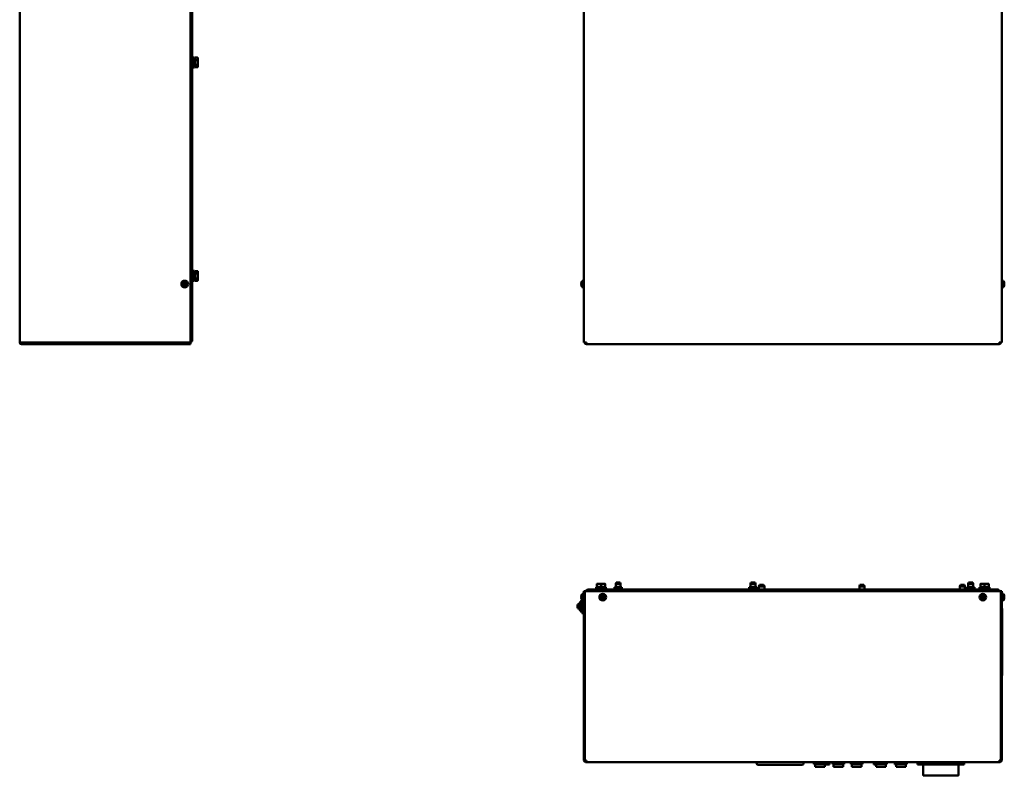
# Model space of a CAD drawing. Header units: millimetres. Extents: x 650 to 2567, y 247 to 2053.
# Tile 1 of 7: x 666 to 1842, y 247 to 1150. Entities that reach past the tile are written whole.
import ezdxf

# ---------------------------------------------------------------- set-up
doc = ezdxf.new("R2010")
doc.units = ezdxf.units.MM
doc.header["$LTSCALE"] = 7.692308
doc.layers.add('Видимый контур (ГОСТ)', color=7, linetype='Continuous', lineweight=50)

msp = doc.modelspace()

# ---------------------------------------------------------------- linework, layer by layer
at = {"layer": 'Видимый контур (ГОСТ)'}
for p, q in [((665.7, 764.3), (665.7, 1580.3)), ((871.7, 1579), (871.7, 767)), ((1339.4, 764.3), (1339.4, 1580.3)), ((1838.4, 1580.3), (1838.4, 764.3)), ((869.7, 1295.3), (869.7, 764.3)), ((873.3, 1105), (871.7, 1105)), ((873.3, 1093), (873.3, 1105)), ((873.3, 1104.9), (874.6, 1104.9)), ((874.6, 1100), (873.3, 1099.3)), ((873.3, 1098.8), (874.6, 1099.5)), ((874.6, 1104.9), (874.6, 1100)), ((875.1, 1103.4), (874.6, 1103.4)), ((874.6, 1100), (874.6, 1099.5)), ((874.6, 1099.5), (874.6, 1093.1)), ((875.1, 1094.7), (874.6, 1094.7)), ((875.1, 1104.8), (878.1, 1104.8)), ((875.1, 1101.9), (875.1, 1104.8)), ((875.1, 1101.9), (878.1, 1101.9)), ((875.1, 1096.1), (875.1, 1101.9)), ((875.1, 1096.1), (878.1, 1096.1)), ((875.1, 1093.2), (875.1, 1096.1)), ((878.6, 1104), (878.1, 1104.8)), ((878.6, 1094), (878.1, 1093.2)), ((878.6, 1103.3), (878.6, 1104)), ((878.6, 1099), (878.6, 1103.3)), ((878.6, 1094.7), (878.6, 1099)), ((878.6, 1094), (878.6, 1094.7)), ((873.3, 1093), (871.7, 1093)), ((873.3, 1093.1), (874.6, 1093.1)), ((875.1, 1093.2), (878.1, 1093.2)), ((873.3, 850), (871.7, 850)), ((873.3, 838), (873.3, 850)), ((873.3, 849.9), (874.6, 849.9)), ((874.6, 849.9), (874.6, 845)), ((875.1, 848.4), (874.6, 848.4)), ((875.1, 849.8), (878.1, 849.8)), ((875.1, 846.9), (875.1, 849.8)), ((875.1, 846.9), (878.1, 846.9)), ((875.1, 841.1), (875.1, 846.9)), ((878.6, 849), (878.1, 849.8)), ((878.6, 848.3), (878.6, 849)), ((878.6, 844), (878.6, 848.3)), ((860.6, 835), (861.5, 835)), ((861.5, 835), (862, 835.5)), ((862.3, 835.3), (861.6, 834.7)), ((862, 835.5), (862, 836.4)), ((863.2, 835.2), (862.2, 835.2)), ((862.3, 836.2), (862.3, 835.4)), ((862.3, 835.3), (862.3, 835.4)), ((863, 835.4), (863, 836.2)), ((863.1, 835.3), (863, 835.4)), ((863.7, 834.7), (863.1, 835.3)), ((863.4, 836.4), (863.4, 835.5)), ((863.4, 835.5), (863.8, 835)), ((863.8, 835), (864.7, 835)), ((873.3, 838), (871.7, 838)), ((874.6, 845), (873.3, 844.3)), ((873.3, 843.8), (874.6, 844.5)), ((873.3, 838.1), (874.6, 838.1)), ((874.6, 845), (874.6, 844.5)), ((874.6, 844.5), (874.6, 838.1)), ((875.1, 839.7), (874.6, 839.7)), ((875.1, 841.1), (878.1, 841.1)), ((875.1, 838.2), (875.1, 841.1)), ((875.1, 838.2), (878.1, 838.2)), ((878.6, 839), (878.1, 838.2)), ((878.6, 839.7), (878.6, 844)), ((878.6, 839), (878.6, 839.7)), ((1336.3, 835), (1336.5, 835)), ((1336.5, 836.4), (1336.5, 836.4)), ((1337.4, 838.1), (1339.4, 838.3)), ((1337.4, 830.5), (1337.4, 838.1)), ((1840.4, 838.1), (1838.4, 838.3)), ((1840.4, 838.1), (1840.4, 830.5)), ((1841.3, 836.4), (1841.3, 836.4)), ((1841.3, 835), (1841.5, 835)), ((861.5, 833.6), (860.6, 833.6)), ((861.6, 834.7), (860.7, 834.7)), ((860.7, 833.9), (861.6, 833.9)), ((862, 833.1), (861.5, 833.6)), ((861.6, 834.7), (861.6, 834.7)), ((861.6, 833.9), (861.6, 833.9)), ((861.6, 833.9), (862.3, 833.3)), ((861.7, 834.8), (861.7, 833.8)), ((862, 832.2), (862, 833.1)), ((862.2, 833.4), (863.2, 833.4)), ((862.3, 833.3), (862.3, 832.4)), ((862.3, 833.3), (862.3, 833.3)), ((863, 832.4), (863, 833.3)), ((863.1, 833.3), (863, 833.3)), ((863.1, 833.3), (863.7, 833.9)), ((863.8, 833.6), (863.4, 833.1)), ((863.4, 833.1), (863.4, 832.2)), ((863.6, 833.8), (863.6, 834.8)), ((864.6, 834.7), (863.7, 834.7)), ((863.7, 834.7), (863.7, 834.7)), ((863.7, 833.9), (864.6, 833.9)), ((863.7, 833.9), (863.7, 833.9)), ((864.7, 833.6), (863.8, 833.6)), ((1336.5, 833.6), (1336.3, 833.6)), ((1336.5, 832.2), (1336.5, 832.2)), ((1337.4, 830.5), (1339.4, 830.3)), ((1840.4, 830.5), (1838.4, 830.3)), ((1841.5, 833.6), (1841.3, 833.6)), ((1841.3, 832.2), (1841.3, 832.2)), ((667.7, 764.3), (665.7, 764.3)), ((667.7, 764.3), (667.7, 762.3)), ((667.7, 764.3), (869.7, 764.3)), ((869.7, 767), (871.7, 767)), ((869.7, 762.3), (869.7, 764.3)), ((1341.4, 764.3), (1339.4, 764.3)), ((1341.4, 764.3), (1342.4, 764.3)), ((1342.4, 762.3), (1342.4, 764.3)), ((1835.3, 764.3), (1836.4, 764.3)), ((1835.3, 764.3), (1835.3, 762.3)), ((1838.4, 764.3), (1836.4, 764.3)), ((869.7, 762.3), (667.7, 762.3)), ((1835.3, 762.3), (1342.4, 762.3)), ((1365.9, 470.8), (1353.9, 470.8)), ((1353.9, 470.8), (1353.9, 469.2)), ((1354, 472.1), (1365.7, 472.1)), ((1354, 470.8), (1354, 472.1)), ((1357.4, 476.1), (1354.9, 476.1)), ((1354.9, 472.6), (1354.9, 475.7)), ((1359.9, 472.6), (1354.9, 472.6)), ((1355.5, 472.6), (1355.5, 472.1)), ((1362.4, 476.1), (1357.4, 476.1)), ((1359.9, 472.6), (1359.9, 475.7)), ((1364.9, 472.6), (1359.9, 472.6)), ((1364.9, 476.1), (1362.4, 476.1)), ((1364.2, 472.6), (1364.2, 472.1)), ((1364.9, 472.6), (1364.9, 475.7)), ((1365.7, 472.1), (1365.8, 472.1)), ((1365.8, 472.1), (1365.8, 472.1)), ((1365.8, 471.3), (1365.8, 472.1)), ((1365.9, 470.8), (1365.9, 469.2)), ((1384.9, 472.2), (1375.9, 472.2)), ((1375.9, 472.2), (1375.9, 470.2)), ((1377.9, 477.7), (1377.4, 475.7)), ((1383.3, 475.7), (1377.4, 475.7)), ((1377.4, 475.7), (1377.4, 472.2)), ((1377.9, 477.7), (1382.8, 477.7)), ((1382.8, 477.7), (1383.3, 475.7)), ((1383.3, 475.7), (1383.3, 472.2)), ((1384.9, 472.2), (1384.9, 470.2)), ((1545.9, 472.2), (1536.9, 472.2)), ((1536.9, 472.2), (1536.9, 470.2)), ((1538.9, 477.7), (1538.4, 475.7)), ((1544.3, 475.7), (1538.4, 475.7)), ((1538.4, 475.7), (1538.4, 472.2)), ((1538.9, 477.7), (1543.8, 477.7)), ((1543.8, 477.7), (1544.3, 475.7)), ((1544.3, 475.7), (1544.3, 472.2)), ((1545.9, 472.2), (1545.9, 470.2)), ((1549, 474.8), (1548.5, 472.8)), ((1553.7, 472.8), (1548.5, 472.8)), ((1548.5, 472.8), (1548.5, 469.3)), ((1549, 474.8), (1553.9, 474.8)), ((1555.1, 473.7), (1553.3, 473.7)), ((1553.6, 474), (1554.7, 474)), ((1553.9, 474.8), (1554.1, 474)), ((1554.7, 474), (1555.1, 473.7)), ((1555.1, 469.3), (1555.1, 473.7)), ((1669, 474.8), (1668.5, 472.8)), ((1674.4, 472.8), (1668.5, 472.8)), ((1668.5, 472.8), (1668.5, 469.3)), ((1669, 474.8), (1673.9, 474.8)), ((1673.9, 474.8), (1674.4, 472.8)), ((1674.4, 472.8), (1674.4, 469.3)), ((1789, 474.8), (1788.5, 472.8)), ((1794.4, 472.8), (1788.5, 472.8)), ((1788.5, 472.8), (1788.5, 469.3)), ((1789, 474.8), (1793.9, 474.8)), ((1793.9, 474.8), (1794.4, 472.8)), ((1794.4, 472.8), (1794.4, 469.3)), ((1805.9, 472.2), (1796.9, 472.2)), ((1796.9, 472.2), (1796.9, 470.2)), ((1798.9, 477.7), (1798.4, 475.7)), ((1804.3, 475.7), (1798.4, 475.7)), ((1798.4, 475.7), (1798.4, 472.2)), ((1798.9, 477.7), (1803.8, 477.7)), ((1803.8, 477.7), (1804.3, 475.7)), ((1804.3, 475.7), (1804.3, 472.2)), ((1805.9, 472.2), (1805.9, 470.2)), ((1823.9, 470.8), (1811.9, 470.8)), ((1811.9, 470.8), (1811.9, 469.2)), ((1812, 472.1), (1823.7, 472.1)), ((1812, 470.8), (1812, 472.1)), ((1815.4, 476.1), (1812.9, 476.1)), ((1812.9, 472.6), (1812.9, 475.7)), ((1817.9, 472.6), (1812.9, 472.6)), ((1813.5, 472.6), (1813.5, 472.1)), ((1820.4, 476.1), (1815.4, 476.1)), ((1817.9, 472.6), (1817.9, 475.7)), ((1822.9, 472.6), (1817.9, 472.6)), ((1822.9, 476.1), (1820.4, 476.1)), ((1822.2, 472.6), (1822.2, 472.1)), ((1822.9, 472.6), (1822.9, 475.7)), ((1823.7, 472.1), (1823.8, 472.1)), ((1823.8, 472.1), (1823.8, 472.1)), ((1823.8, 471.3), (1823.8, 472.1)), ((1823.9, 470.8), (1823.9, 469.2)), ((1336.3, 460.9), (1336.5, 460.9)), ((1336.5, 459.5), (1336.3, 459.5)), ((1336.5, 462.3), (1336.5, 462.3)), ((1337.4, 464.1), (1339.4, 464.2)), ((1337.4, 456.6), (1337.4, 464.1)), ((1339.4, 467.2), (1340.4, 467.2)), ((1339.4, 265.2), (1339.4, 467.2)), ((1340.4, 265.2), (1340.4, 467.2)), ((1342.4, 467.2), (1340.4, 467.2)), ((1340.4, 467.2), (1340.4, 265.2)), ((1340.4, 463.2), (1340.4, 463.2)), ((1342.4, 467.2), (1835.3, 467.2)), ((1343.9, 469.2), (1343.9, 467.2)), ((1343.9, 469.2), (1833.9, 469.2)), ((1359.8, 460.9), (1360.7, 460.9)), ((1360.7, 459.5), (1359.8, 459.5)), ((1360.8, 460.6), (1359.9, 460.6)), ((1359.9, 459.9), (1360.8, 459.9)), ((1360.7, 460.9), (1361.2, 461.4)), ((1361.2, 459.1), (1360.7, 459.5)), ((1361.5, 461.3), (1360.8, 460.6)), ((1360.8, 460.6), (1360.8, 460.6)), ((1360.8, 459.8), (1360.8, 459.9)), ((1360.8, 459.8), (1361.5, 459.2)), ((1361, 460.7), (1361, 459.7)), ((1361.2, 461.4), (1361.2, 462.3)), ((1361.2, 458.2), (1361.2, 459.1)), ((1362.4, 461.2), (1361.4, 461.2)), ((1361.4, 459.3), (1362.4, 459.3)), ((1361.5, 462.2), (1361.5, 461.3)), ((1361.5, 461.3), (1361.5, 461.3)), ((1361.5, 459.2), (1361.5, 458.3)), ((1361.5, 459.2), (1361.5, 459.2)), ((1362.3, 461.3), (1362.3, 462.2)), ((1362.9, 460.6), (1362.3, 461.3)), ((1362.3, 461.3), (1362.3, 461.3)), ((1362.3, 459.2), (1362.9, 459.8)), ((1362.3, 458.3), (1362.3, 459.2)), ((1362.3, 459.2), (1362.3, 459.2)), ((1362.6, 462.3), (1362.6, 461.4)), ((1362.6, 461.4), (1363, 460.9)), ((1363, 459.5), (1362.6, 459.1)), ((1362.6, 459.1), (1362.6, 458.2)), ((1362.8, 459.7), (1362.8, 460.7)), ((1363.8, 460.6), (1362.9, 460.6)), ((1362.9, 460.6), (1362.9, 460.6)), ((1362.9, 459.9), (1363.8, 459.9)), ((1362.9, 459.8), (1362.9, 459.9)), ((1363, 460.9), (1364, 460.9)), ((1364, 459.5), (1363, 459.5)), ((1375.9, 470.2), (1384.9, 470.2)), ((1377.4, 470.2), (1377.4, 469.2)), ((1383.3, 470.2), (1383.3, 469.2)), ((1536.9, 470.2), (1545.9, 470.2)), ((1538.4, 470.2), (1538.4, 469.2)), ((1544.3, 470.2), (1544.3, 469.2)), ((1555.9, 469.3), (1546.9, 469.3)), ((1546.9, 469.3), (1546.9, 469.2)), ((1555.9, 469.3), (1555.9, 469.2)), ((1675.9, 469.3), (1666.9, 469.3)), ((1666.9, 469.3), (1666.9, 469.2)), ((1675.9, 469.3), (1675.9, 469.2)), ((1795.9, 469.3), (1786.9, 469.3)), ((1786.9, 469.3), (1786.9, 469.2)), ((1795.9, 469.3), (1795.9, 469.2)), ((1796.9, 470.2), (1805.9, 470.2)), ((1798.4, 470.2), (1798.4, 469.2)), ((1804.3, 470.2), (1804.3, 469.2)), ((1813.8, 460.9), (1814.7, 460.9)), ((1814.7, 459.5), (1813.8, 459.5)), ((1814.8, 460.6), (1813.9, 460.6)), ((1813.9, 459.9), (1814.8, 459.9)), ((1814.7, 460.9), (1815.2, 461.4)), ((1815.2, 459.1), (1814.7, 459.5)), ((1815.5, 461.3), (1814.8, 460.6)), ((1814.8, 460.6), (1814.8, 460.6)), ((1814.8, 459.8), (1814.8, 459.9)), ((1814.8, 459.8), (1815.5, 459.2)), ((1815, 460.7), (1815, 459.7)), ((1815.2, 461.4), (1815.2, 462.3)), ((1815.2, 458.2), (1815.2, 459.1)), ((1816.4, 461.2), (1815.4, 461.2)), ((1815.4, 459.3), (1816.4, 459.3)), ((1815.5, 462.2), (1815.5, 461.3)), ((1815.5, 461.3), (1815.5, 461.3)), ((1815.5, 459.2), (1815.5, 458.3)), ((1815.5, 459.2), (1815.5, 459.2)), ((1816.3, 461.3), (1816.3, 462.2)), ((1816.9, 460.6), (1816.3, 461.3)), ((1816.3, 461.3), (1816.3, 461.3)), ((1816.3, 459.2), (1816.9, 459.8)), ((1816.3, 458.3), (1816.3, 459.2)), ((1816.3, 459.2), (1816.3, 459.2)), ((1816.6, 462.3), (1816.6, 461.4)), ((1816.6, 461.4), (1817, 460.9)), ((1817, 459.5), (1816.6, 459.1)), ((1816.6, 459.1), (1816.6, 458.2)), ((1816.8, 459.7), (1816.8, 460.7)), ((1817.8, 460.6), (1816.9, 460.6)), ((1816.9, 460.6), (1816.9, 460.6)), ((1816.9, 459.9), (1817.8, 459.9)), ((1816.9, 459.8), (1816.9, 459.9)), ((1817, 460.9), (1818, 460.9)), ((1818, 459.5), (1817, 459.5)), ((1833.9, 467.2), (1833.9, 469.2)), ((1837.3, 467.2), (1835.3, 467.2)), ((1837.3, 467.2), (1837.3, 265.2)), ((1837.4, 462.1), (1837.3, 462.2)), ((1837.4, 467.2), (1838.4, 467.2)), ((1837.4, 265.2), (1837.4, 467.2)), ((1838.4, 467.2), (1838.4, 265.2)), ((1840.4, 464.1), (1838.4, 464.2)), ((1840.4, 464.1), (1840.4, 456.4)), ((1841.3, 462.3), (1841.3, 462.3)), ((1841.3, 460.9), (1841.5, 460.9)), ((1841.5, 459.5), (1841.3, 459.5)), ((1331.9, 451.4), (1331.9, 447.1)), ((1333.5, 451.4), (1331.9, 451.4)), ((1333.5, 447.1), (1331.9, 447.1)), ((1333.5, 453.2), (1333.5, 445.3)), ((1335.1, 453.2), (1333.5, 453.2)), ((1335.1, 455), (1335.1, 443.5)), ((1336.7, 455), (1335.1, 455)), ((1336.5, 458.2), (1336.5, 458.1)), ((1336.7, 456.6), (1336.7, 441.8)), ((1338.3, 456.6), (1336.7, 456.6)), ((1338.3, 458.5), (1338.3, 439.9)), ((1339.4, 458.5), (1338.3, 458.5)), ((1837.4, 458.4), (1837.3, 458.3)), ((1840.4, 456.4), (1838.4, 456.2)), ((1841.3, 458.1), (1841.3, 458.2)), ((1335.1, 445.3), (1333.5, 445.3)), ((1336.7, 443.5), (1335.1, 443.5)), ((1338.3, 441.8), (1336.7, 441.8)), ((1339.4, 439.9), (1338.3, 439.9)), ((1340.4, 435.2), (1340.4, 435.2)), ((1838.4, 446.7), (1838.9, 446.7)), ((1838.9, 446.7), (1838.9, 443.7)), ((1838.9, 369.7), (1838.9, 443.7)), ((1838.4, 366.7), (1838.9, 366.7)), ((1838.9, 369.7), (1838.9, 366.7)), ((1340.4, 265.2), (1342.4, 265.2)), ((1341.4, 264.2), (1342.4, 264.2)), ((1342.4, 263.2), (1341.4, 263.2)), ((1342.4, 263.2), (1342.4, 265.2)), ((1835.3, 263.2), (1342.4, 263.2)), ((1545.7, 263.2), (1545.7, 261.8)), ((1599.7, 259.8), (1547.7, 259.8)), ((1601.7, 263.2), (1601.7, 261.8)), ((1614.2, 263.2), (1614.2, 260.8)), ((1614.2, 260.8), (1628.2, 260.8)), ((1615.5, 260.8), (1615.5, 257.3)), ((1627, 260.8), (1627, 257.3)), ((1627, 260.3), (1632.7, 260.3)), ((1628.2, 263.2), (1628.2, 260.8)), ((1629.7, 261.5), (1629.7, 261.4)), ((1632.7, 263.2), (1632.7, 260.3)), ((1636.2, 263.2), (1636.2, 260.8)), ((1636.2, 260.8), (1650.2, 260.8)), ((1637.5, 260.8), (1637.5, 257.3)), ((1649, 260.8), (1649, 257.3)), ((1650.2, 263.2), (1650.2, 260.8)), ((1658.2, 263.2), (1658.2, 260.8)), ((1658.2, 260.8), (1672.2, 260.8)), ((1659.5, 260.8), (1659.5, 257.3)), ((1671, 260.8), (1671, 257.3)), ((1672.2, 263.2), (1672.2, 260.8)), ((1685.7, 263.2), (1685.7, 260.3)), ((1685.7, 260.3), (1688.5, 260.3)), ((1687.2, 263.2), (1687.2, 260.8)), ((1687.2, 260.8), (1701.2, 260.8)), ((1688.5, 260.8), (1688.5, 257.3)), ((1700, 260.8), (1700, 257.3)), ((1701.2, 263.2), (1701.2, 260.8)), ((1710.7, 263.2), (1710.7, 260.3)), ((1710.7, 260.3), (1712.5, 260.3)), ((1711.2, 263.2), (1711.2, 260.8)), ((1711.2, 260.8), (1725.2, 260.8)), ((1712.5, 260.8), (1712.5, 257.3)), ((1724, 260.8), (1724, 257.3)), ((1725.2, 263.2), (1725.2, 260.8)), ((1737.7, 263.2), (1737.7, 260.3)), ((1737.7, 260.3), (1793.7, 260.3)), ((1744.7, 260.3), (1744.7, 247.3)), ((1786.7, 260.3), (1786.7, 247.3)), ((1793.7, 263.2), (1793.7, 260.3)), ((1835.3, 265.2), (1837.3, 265.2)), ((1835.3, 265.2), (1835.3, 263.2)), ((1835.3, 264.2), (1836.4, 264.2)), ((1836.4, 263.2), (1835.3, 263.2)), ((1615.5, 257.3), (1627, 257.3)), ((1637.5, 257.3), (1649, 257.3)), ((1659.5, 257.3), (1671, 257.3)), ((1688.5, 257.3), (1700, 257.3)), ((1712.5, 257.3), (1724, 257.3)), ((1744.7, 247.3), (1786.7, 247.3))]:
    msp.add_line(p, q, dxfattribs=at)
for centre, radius in [((862.7, 834.3), 4), ((862.7, 834.3), 3.83), ((1361.9, 460.2), 4), ((1361.9, 460.2), 3.83), ((1815.9, 460.2), 4), ((1815.9, 460.2), 3.83)]:
    msp.add_circle(centre, radius, dxfattribs=at)
for centre, radius, start, end in [((1342.6, 834.3), 6.44, 161.1608, 169.6107), ((1342.6, 834.3), 6.48, 143.8057, 161.0968), ((1835.2, 834.3), 6.48, 18.9032, 36.1943), ((1835.2, 834.3), 6.44, 10.3893, 18.8392), ((1342.6, 834.3), 6.44, 190.3893, 198.8392), ((1342.6, 834.3), 6.48, 198.9032, 216.1943), ((1835.2, 834.3), 6.48, 323.8057, 341.0968), ((1835.2, 834.3), 6.44, 341.1608, 349.6107), ((667.7, 764.3), 2, 180, 270), ((667.7, 764.3), 1, 180, 270), ((869.7, 767), 2, 270, 0), ((869.7, 767), 1, 270, 0), ((1342.4, 764.3), 2, 180, 270), ((1342.4, 764.3), 1, 180, 270), ((1835.3, 764.3), 2, 270, 0), ((1835.3, 764.3), 1, 270, 0), ((1342.6, 460.2), 6.44, 161.1608, 169.6107), ((1342.6, 460.2), 6.44, 190.3893, 198.8392), ((1342.6, 460.2), 6.48, 143.8057, 161.0968), ((1343.9, 467.2), 2, 90, 180), ((1343.9, 467.2), 1, 90, 180), ((1833.9, 467.2), 2, 0, 90), ((1833.9, 467.2), 1, 0, 90), ((1835.2, 460.2), 6.48, 18.9032, 36.1943), ((1835.2, 460.2), 6.44, 10.3893, 18.8392), ((1835.2, 460.2), 6.44, 341.1608, 349.6107), ((1342.6, 460.2), 6.48, 198.9032, 213.8831), ((1835.2, 460.2), 6.48, 323.8057, 341.0968), ((1341.4, 265.2), 2, 180, 270), ((1341.4, 265.2), 1, 180, 270), ((1547.7, 261.8), 2, 180, 270), ((1599.7, 261.8), 2, 270, 0), ((1836.4, 265.2), 1, 270, 0), ((1836.4, 265.2), 2, 270, 0), ((1744.7, 247.3), 0.00002, 180, 261.3085), ((1786.7, 247.3), 0.00002, 278.6915, 0)]:
    msp.add_arc(centre, radius, start, end, dxfattribs=at)
for centre, major_axis, ratio, start_param, end_param in [((863.7, 834.3), (0, -6.36), 0.499722, 4.603833, 4.820944), ((862.7, 833.2), (-6.36, 0), 0.499722, 4.603833, 4.820944), ((861.6, 834.3), (0, 6.36), 0.499722, 4.603833, 4.820944), ((1342.6, 835.2), (-6.34, 0), 0.707107, 6.230463, 6.335907), ((1342, 834.3), (0, 6.36), 0.866186, 1.462241, 1.679352), ((1835.8, 834.3), (0, -6.36), 0.866186, 1.462241, 1.679352), ((1835.2, 835.2), (6.34, 0), 0.707107, 6.230463, 6.335907), ((862.7, 835.4), (6.36, 0), 0.499722, 4.603833, 4.820944), ((1342.6, 833.4), (-6.34, 0), 0.707107, 6.230463, 6.335907), ((1835.2, 833.4), (6.34, 0), 0.707107, 6.230463, 6.335907), ((1359.9, 470.4), (0, -10.2), 0.57735, 1.614878, 1.742926), ((1359.9, 471.3), (0, -10.2), 0.57735, 1.526714, 1.654037), ((1817.9, 470.4), (0, -10.2), 0.57735, 1.614878, 1.742926), ((1817.9, 471.3), (0, -10.2), 0.57735, 1.526714, 1.654037), ((1342.6, 461.2), (-6.34, 0), 0.707107, 6.230463, 6.335907), ((1342.6, 459.3), (-6.34, 0), 0.707107, 6.230463, 6.335907), ((1342, 460.2), (0, 6.36), 0.866186, 1.462241, 1.679352), ((1363, 460.2), (0, -6.36), 0.499722, 4.603833, 4.820944), ((1361.9, 459.2), (-6.36, 0), 0.499722, 4.603833, 4.820944), ((1360.8, 460.2), (0, 6.36), 0.499722, 4.603833, 4.820944), ((1817, 460.2), (0, -6.36), 0.499722, 4.603833, 4.820944), ((1815.9, 459.2), (-6.36, 0), 0.499722, 4.603833, 4.820944), ((1814.8, 460.2), (0, 6.36), 0.499722, 4.603833, 4.820944), ((1835.8, 460.2), (0, -6.36), 0.866186, 1.462241, 1.679352), ((1835.2, 461.2), (6.34, 0), 0.707107, 6.230463, 6.335907), ((1835.2, 459.3), (6.34, 0), 0.707107, 6.230463, 6.335907), ((1361.9, 461.3), (6.36, 0), 0.499722, 4.603833, 4.820944), ((1815.9, 461.3), (6.36, 0), 0.499722, 4.603833, 4.820944), ((1632.7, 265.7), (0, 12), 0.000857, 4.241064, 4.505283)]:
    msp.add_ellipse(centre, major_axis=major_axis, ratio=ratio, start_param=start_param, end_param=end_param, dxfattribs=at)
for points, weights in [([(878.6, 1103.3), (878.6, 1104), (878.1, 1104.8)], [1, 1.0379548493, 1]), ([(878.1, 1101.9), (878.6, 1102.7), (878.6, 1103.3)], [1, 1.0379548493, 1]), ([(878.6, 1099), (878.6, 1100.4), (878.1, 1101.9)], [1, 1.0379548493, 1]), ([(878.1, 1096.1), (878.6, 1097.7), (878.6, 1099)], [1, 1.0379548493, 1]), ([(878.6, 1094.7), (878.6, 1095.4), (878.1, 1096.1)], [1, 1.0379548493, 1]), ([(878.1, 1093.2), (878.6, 1094), (878.6, 1094.7)], [1, 1.0379548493, 1]), ([(878.6, 848.3), (878.6, 849), (878.1, 849.8)], [1, 1.0379548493, 1]), ([(878.1, 846.9), (878.6, 847.7), (878.6, 848.3)], [1, 1.0379548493, 1]), ([(878.6, 844), (878.6, 845.4), (878.1, 846.9)], [1, 1.0379548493, 1]), ([(860.7, 834.7), (860.7, 834.8), (860.6, 835)], [1, 1.00025945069, 1]), ([(862, 836.4), (862.1, 836.3), (862.3, 836.2)], [1, 1.00025945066, 1]), ([(863, 836.2), (863.2, 836.3), (863.4, 836.4)], [1, 1.00025945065, 1]), ([(864.7, 835), (864.7, 834.8), (864.6, 834.7)], [1, 1.00025945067, 1]), ([(878.1, 841.1), (878.6, 842.7), (878.6, 844)], [1, 1.0379548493, 1]), ([(878.6, 839.7), (878.6, 840.4), (878.1, 841.1)], [1, 1.0379548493, 1]), ([(878.1, 838.2), (878.6, 839), (878.6, 839.7)], [1, 1.0379548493, 1]), ([(860.6, 833.6), (860.7, 833.8), (860.7, 833.9)], [1, 1.00025945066, 1]), ([(862.3, 832.4), (862.1, 832.3), (862, 832.2)], [1, 1.00025945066, 1]), ([(863.4, 832.2), (863.2, 832.3), (863, 832.4)], [1, 1.00025945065, 1]), ([(864.6, 833.9), (864.7, 833.8), (864.7, 833.6)], [1, 1.00025945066, 1]), ([(1357.4, 476.1), (1356.2, 476.1), (1354.9, 475.7)], [1, 1.0379548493, 1]), ([(1354.9, 475.7), (1354.9, 476.1), (1354.9, 476.1)], [1, 1.0379548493, 1]), ([(1359.9, 475.7), (1358.5, 476.1), (1357.4, 476.1)], [1, 1.0379548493, 1]), ([(1362.4, 476.1), (1361.2, 476.1), (1359.9, 475.7)], [1, 1.0379548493, 1]), ([(1364.9, 475.7), (1363.5, 476.1), (1362.4, 476.1)], [1, 1.0379548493, 1]), ([(1364.9, 476.1), (1364.9, 476.1), (1364.9, 475.7)], [1, 1.0379548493, 1]), ([(1815.4, 476.1), (1814.2, 476.1), (1812.9, 475.7)], [1, 1.0379548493, 1]), ([(1812.9, 475.7), (1812.9, 476.1), (1812.9, 476.1)], [1, 1.0379548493, 1]), ([(1817.9, 475.7), (1816.5, 476.1), (1815.4, 476.1)], [1, 1.0379548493, 1]), ([(1820.4, 476.1), (1819.2, 476.1), (1817.9, 475.7)], [1, 1.0379548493, 1]), ([(1822.9, 475.7), (1821.5, 476.1), (1820.4, 476.1)], [1, 1.0379548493, 1]), ([(1822.9, 476.1), (1822.9, 476.1), (1822.9, 475.7)], [1, 1.0379548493, 1]), ([(1359.9, 460.6), (1359.9, 460.8), (1359.8, 460.9)], [1, 1.00025945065, 1]), ([(1359.8, 459.5), (1359.9, 459.7), (1359.9, 459.9)], [1, 1.00025945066, 1]), ([(1361.2, 462.3), (1361.4, 462.2), (1361.5, 462.2)], [1, 1.00025945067, 1]), ([(1362.3, 462.2), (1362.4, 462.2), (1362.6, 462.3)], [1, 1.00025945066, 1]), ([(1364, 460.9), (1363.9, 460.8), (1363.8, 460.6)], [1, 1.00025945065, 1]), ([(1363.8, 459.9), (1363.9, 459.7), (1364, 459.5)], [1, 1.00025945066, 1]), ([(1813.9, 460.6), (1813.9, 460.8), (1813.8, 460.9)], [1, 1.00025945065, 1]), ([(1813.8, 459.5), (1813.9, 459.7), (1813.9, 459.9)], [1, 1.00025945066, 1]), ([(1815.2, 462.3), (1815.4, 462.2), (1815.5, 462.2)], [1, 1.00025945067, 1]), ([(1816.3, 462.2), (1816.4, 462.2), (1816.6, 462.3)], [1, 1.00025945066, 1]), ([(1818, 460.9), (1817.9, 460.8), (1817.8, 460.6)], [1, 1.00025945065, 1]), ([(1817.8, 459.9), (1817.9, 459.7), (1818, 459.5)], [1, 1.00025945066, 1]), ([(1361.5, 458.3), (1361.4, 458.2), (1361.2, 458.2)], [1, 1.00025945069, 1]), ([(1362.6, 458.2), (1362.4, 458.2), (1362.3, 458.3)], [1, 1.00025945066, 1]), ([(1815.5, 458.3), (1815.4, 458.2), (1815.2, 458.2)], [1, 1.00025945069, 1]), ([(1816.6, 458.2), (1816.4, 458.2), (1816.3, 458.3)], [1, 1.00025945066, 1])]:
    msp.add_rational_spline(points, weights, degree=2, dxfattribs=at)
for points in [[(861.5, 835), (861.5, 834.9), (861.6, 834.8), (861.6, 834.7)], [(862, 835.5), (862.1, 835.4), (862.2, 835.4), (862.3, 835.3)], [(863.4, 835.5), (863.3, 835.4), (863.2, 835.4), (863.1, 835.3)], [(863.8, 835), (863.8, 834.9), (863.7, 834.8), (863.7, 834.7)], [(1336.3, 835), (1336.3, 834.9), (1336.4, 834.8), (1336.5, 834.7)], [(1841.5, 835), (1841.4, 834.9), (1841.3, 834.8), (1841.3, 834.7)], [(861.5, 833.6), (861.5, 833.7), (861.6, 833.8), (861.6, 833.9)], [(862, 833.1), (862.1, 833.2), (862.2, 833.2), (862.3, 833.3)], [(863.4, 833.1), (863.3, 833.2), (863.2, 833.2), (863.1, 833.3)], [(863.8, 833.6), (863.8, 833.7), (863.7, 833.8), (863.7, 833.9)], [(1336.3, 833.6), (1336.3, 833.7), (1336.4, 833.8), (1336.5, 833.9)], [(1841.5, 833.6), (1841.4, 833.7), (1841.3, 833.8), (1841.3, 833.9)], [(1336.3, 460.9), (1336.3, 460.8), (1336.4, 460.8), (1336.5, 460.7)], [(1336.3, 459.5), (1336.3, 459.6), (1336.4, 459.7), (1336.5, 459.8)], [(1360.7, 460.9), (1360.8, 460.8), (1360.8, 460.7), (1360.8, 460.6)], [(1360.7, 459.5), (1360.8, 459.6), (1360.8, 459.7), (1360.8, 459.8)], [(1361.2, 461.4), (1361.3, 461.4), (1361.4, 461.3), (1361.5, 461.3)], [(1361.2, 459.1), (1361.3, 459.1), (1361.4, 459.2), (1361.5, 459.2)], [(1362.6, 461.4), (1362.5, 461.4), (1362.4, 461.3), (1362.3, 461.3)], [(1362.6, 459.1), (1362.5, 459.1), (1362.4, 459.2), (1362.3, 459.2)], [(1363, 460.9), (1363, 460.8), (1363, 460.7), (1362.9, 460.6)], [(1363, 459.5), (1363, 459.6), (1363, 459.7), (1362.9, 459.8)], [(1814.7, 460.9), (1814.8, 460.8), (1814.8, 460.7), (1814.8, 460.6)], [(1814.7, 459.5), (1814.8, 459.6), (1814.8, 459.7), (1814.8, 459.8)], [(1815.2, 461.4), (1815.3, 461.4), (1815.4, 461.3), (1815.5, 461.3)], [(1815.2, 459.1), (1815.3, 459.1), (1815.4, 459.2), (1815.5, 459.2)], [(1816.6, 461.4), (1816.5, 461.4), (1816.4, 461.3), (1816.3, 461.3)], [(1816.6, 459.1), (1816.5, 459.1), (1816.4, 459.2), (1816.3, 459.2)], [(1817, 460.9), (1817, 460.8), (1817, 460.7), (1816.9, 460.6)], [(1817, 459.5), (1817, 459.6), (1817, 459.7), (1816.9, 459.8)], [(1841.5, 460.9), (1841.4, 460.8), (1841.3, 460.8), (1841.3, 460.7)], [(1841.5, 459.5), (1841.4, 459.6), (1841.3, 459.7), (1841.3, 459.8)]]:
    msp.add_open_spline(points, degree=3, dxfattribs=at)
for points, degree, knots in [([(1627, 260.5), (1627, 260.5), (1627.1, 260.4), (1627.3, 260.4), (1627.4, 260.4), (1627.7, 260.3), (1627.9, 260.3), (1628.1, 260.3)], 3, [-0.1281399, -0.1281399, -0.1281399, -0.1281399, -0.0957882, -0.0957882, -0.0624303, -0.0624303, 0, 0, 0, 0]), ([(1628.1, 260.5), (1628, 260.5), (1627.9, 260.5), (1627.8, 260.5), (1627.7, 260.6), (1627.6, 260.6), (1627.5, 260.6), (1627.3, 260.7), (1627.3, 260.8), (1627.2, 260.8)], 3, [-0.4563901, -0.4563901, -0.4563901, -0.4563901, -0.3948889, -0.3948889, -0.3343544, -0.3343544, -0.2186446, -0.2186446, -0.1447016, -0.1447016, -0.1447016, -0.1447016]), ([(1627.3, 260.8), (1627.3, 260.8), (1627.7, 260.6), (1628.1, 260.6)], 2, [0.904349, 0.904349, 0.904349, 1, 2, 2, 2]), ([(1629.1, 261.5), (1629.1, 261.3), (1629.1, 261.2), (1629, 260.9), (1628.9, 260.8), (1628.8, 260.7), (1628.7, 260.7), (1628.6, 260.6), (1628.5, 260.6), (1628.3, 260.5), (1628.2, 260.5), (1628.1, 260.5)], 3, [-0.168907, -0.168907, -0.168907, -0.168907, -0.1226645, -0.1226645, -0.0933095, -0.0933095, -0.0616578, -0.0616578, -0.0309919, -0.0309919, 0, 0, 0, 0]), ([(1628.1, 260.3), (1628.2, 260.3), (1628.3, 260.3), (1628.5, 260.3), (1628.6, 260.3), (1628.8, 260.4), (1629, 260.4), (1629.3, 260.6), (1629.4, 260.7), (1629.6, 260.9), (1629.7, 261.1), (1629.7, 261.5)], 3, [-1.305032, -1.305032, -1.305032, -1.305032, -0.998455, -0.998455, -0.715288, -0.715288, -0.47443, -0.47443, -0.239111, -0.239111, 0, 0, 0, 0]), ([(1628.1, 260.6), (1628.5, 260.6), (1629.1, 261), (1629.1, 261.5)], 2, [0, 0, 0, 1, 1.955589, 1.955589, 1.955589]), ([(1628.2, 262.7), (1628.5, 262.7), (1629.1, 262.6), (1629.5, 262.3), (1629.7, 261.9), (1629.7, 261.5)], 2, [0.164931, 0.164931, 0.164931, 1, 2, 3, 4, 4, 4]), ([(1629.7, 261.5), (1629.7, 261.6), (1629.7, 261.8), (1629.6, 262.1), (1629.5, 262.2), (1629.3, 262.3), (1629.2, 262.4), (1629, 262.5), (1628.8, 262.5), (1628.5, 262.6), (1628.4, 262.6), (1628.2, 262.6)], 3, [-0.1984859, -0.1984859, -0.1984859, -0.1984859, -0.1685536, -0.1685536, -0.1435534, -0.1435534, -0.1109004, -0.1109004, -0.0606057, -0.0606057, -0.0129874, -0.0129874, -0.0129874, -0.0129874]), ([(1628.2, 262.4), (1628.2, 262.4), (1628.3, 262.4), (1628.3, 262.4), (1628.4, 262.3), (1628.6, 262.3), (1628.7, 262.3), (1628.8, 262.2), (1628.9, 262.1), (1629, 261.9), (1629.1, 261.6), (1629.1, 261.5)], 3, [-0.4180622, -0.4180622, -0.4180622, -0.4180622, -0.3965417, -0.3965417, -0.3349559, -0.3349559, -0.2186597, -0.2186597, -0.1293062, -0.1293062, 0, 0, 0, 0])]:
    msp.add_open_spline(points, degree=degree, knots=knots, dxfattribs=at)

doc.saveas('drawing.dxf')
